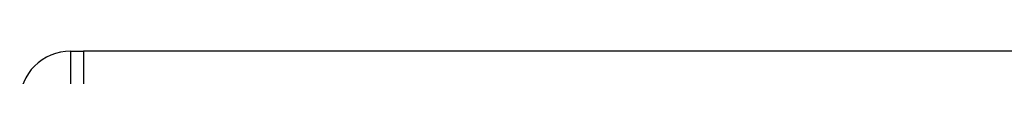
# Model space of a CAD drawing. Header units: millimetres. Extents: x 0 to 420, y 0 to 297.
# Tile 62 of 77: x 284.6571 to 287.6417, y 191.988 to 192.0662. Entities that reach past the tile are written whole.
import ezdxf

# ---------------------------------------------------------------- set-up
doc = ezdxf.new("R2010")
doc.units = ezdxf.units.MM

msp = doc.modelspace()

# ---------------------------------------------------------------- linework, layer by layer
at = {"color": 7, "linetype": 'Continuous', "lineweight": 25}
for p, q in [((284.81142, 192.06623), (284.81142, 191.87328)), ((284.81142, 192.06623), (284.85001, 192.06623)), ((292.91557, 192.06623), (284.85001, 192.06623)), ((284.85001, 192.06623), (284.85001, 191.87328)), ((284.85001, 192.06623), (284.85001, 191.87328))]:
    msp.add_line(p, q, dxfattribs=at)
msp.add_arc((284.81142, 191.91187), 0.15436, 90, 180, dxfattribs=at)

doc.saveas('drawing.dxf')
